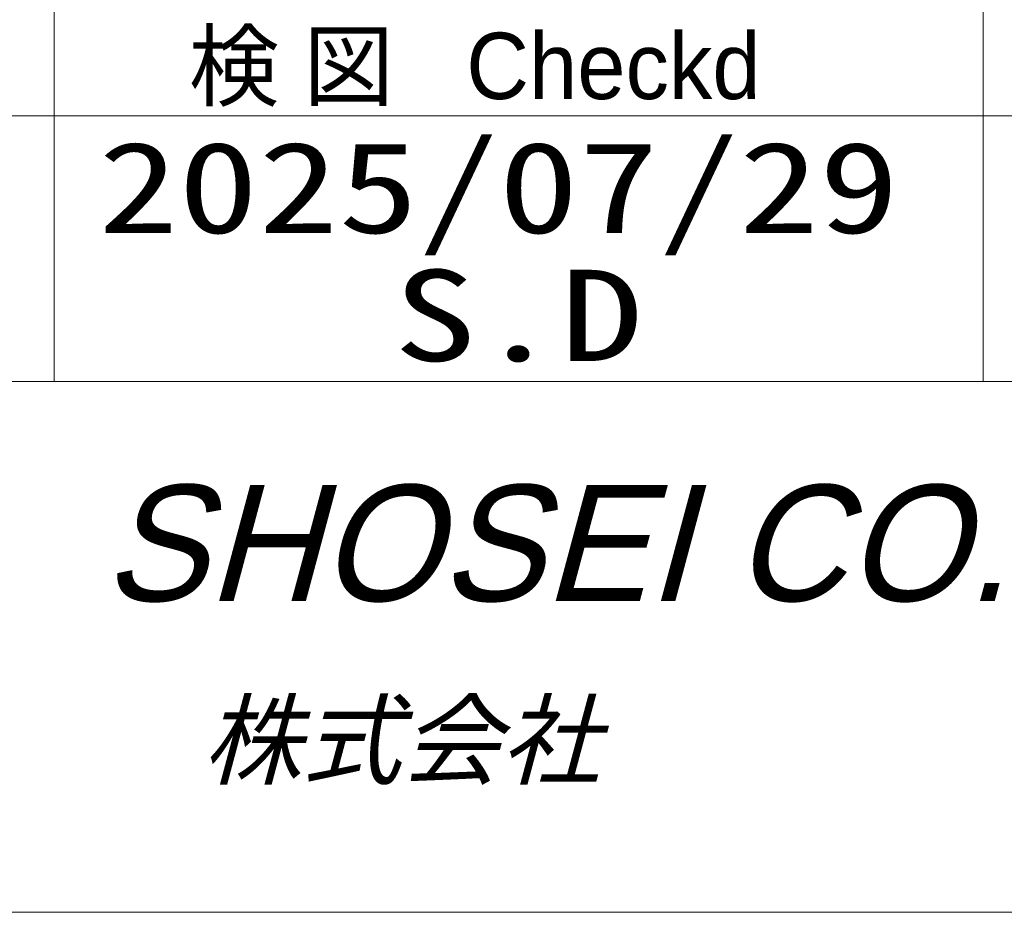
# Model space of a CAD drawing. Header units: millimetres. Extents: x -46 to 5058, y -79 to 3597.
# Tile 8 of 12: x 4092 to 4270, y 60 to 221. Entities that reach past the tile are written whole.
import ezdxf

# ---------------------------------------------------------------- set-up
doc = ezdxf.new("R2010")
doc.units = ezdxf.units.MM
doc.layers.get('0').update_dxf_attribs({"color": 157, "lineweight": 0})
doc.layers.add('1', color=72, linetype='Continuous', lineweight=0)
doc.layers.add('2', color=176, linetype='Continuous', lineweight=0)
doc.styles.add('JIS', font='txt')

# ---------------------------------------------------------------- blocks, each defined once
blk = doc.blocks.new('TITLE_BLOCK', base_point=(4980, 60))
at = {"layer": '1', "color": 176, "linetype": 'Continuous', "lineweight": 0, "true_color": 0x000080}
blk.add_line((4980, 60), (3930, 60), dxfattribs=at)
at = {"layer": '2', "color": 176, "linetype": 'Continuous', "lineweight": 0, "true_color": 0x000080}
for p, q in [((4098, 450), (4098, 156)), ((4266, 450), (4266, 156)), ((3930, 204), (4980, 204)), ((3930, 156), (4980, 156)), ((3930, 60), (4980, 60))]:
    blk.add_line(p, q, dxfattribs=at)
at = {"layer": '2', "color": 176, "linetype": 'Continuous', "lineweight": 0, "true_color": 0x000080, "style": 'JIS'}
for s, width, p in [('2025/07/29', 1.29, (4105.96, 182.83)), ('S.D', 1.34, (4159.36, 159.69))]:
    blk.add_text(s, height=16.5, dxfattribs=dict(at, width=width)).set_placement(p)
at = {"layer": '2', "color": 176, "linetype": 'Continuous', "lineweight": 0, "true_color": 0x000080, "attachment_point": 1, "style": 'JIS'}
for s, insert, char_height, width in [('{\\fＭＳ Ｐ明朝|b0|i0|c0|p0;検 図   Checkd}', (4122.34, 219.06), 12, 1703.697), ('{\\fHGｺﾞｼｯｸE|b0|i0|c0|p0;\\Q15;SHOSEI CO.,LTD}', (4106.8, 137.29), 21, 4732.9666), ('{\\fHGｺﾞｼｯｸE|b0|i0|c0|p0;\\Q15;株式会社}', (4124.77, 97.73), 13.2, 1252.9289)]:
    blk.add_mtext(s, dxfattribs=dict(at, insert=insert, char_height=char_height, width=width))
blk = doc.blocks.new('FORMAT')
at = {"color": 157, "linetype": 'Continuous', "lineweight": 0, "true_color": 0x44607b}
blk.add_line((150, 60), (4980, 60), dxfattribs=at)
at = {"color": 190, "linetype": 'Continuous', "lineweight": 0, "true_color": 0x801eff}
blk.add_blockref('TITLE_BLOCK', (4980, 60), dxfattribs=at)

msp = doc.modelspace()

# ---------------------------------------------------------------- block references
at = {"color": 190, "linetype": 'Continuous', "lineweight": 0, "true_color": 0x801eff}
msp.add_blockref('FORMAT', (0, 0), dxfattribs=at)

doc.saveas('drawing.dxf')
